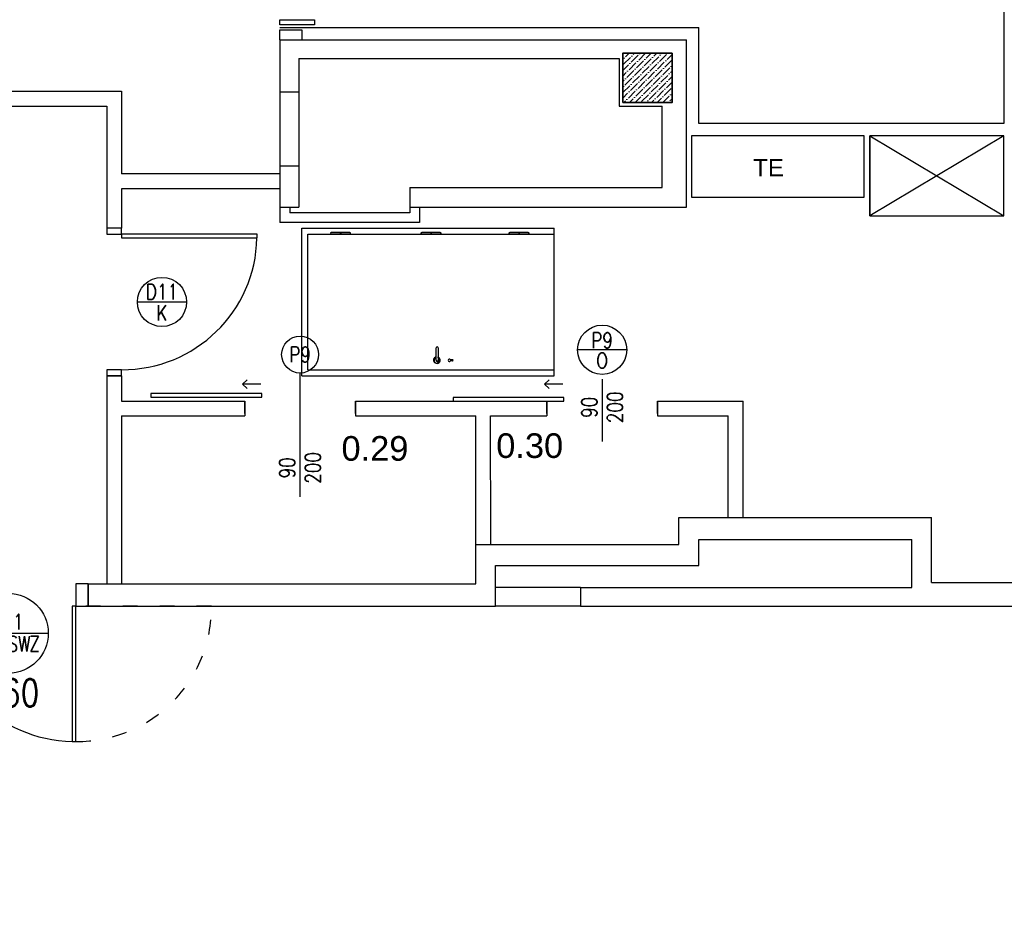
# Model space of a CAD drawing. Header units: millimetres. Extents: x 44889 to 52866, y -11417 to -4315.
# Tile 52 of 74: x 49531 to 49931, y -7603 to -7232. Entities that reach past the tile are written whole.
import ezdxf

# ---------------------------------------------------------------- set-up
doc = ezdxf.new("R2010")
doc.units = ezdxf.units.MM
doc.linetypes.add('Zestawienia drzwi i okien$0$ACAD_ISO03W100', pattern=[30, 12, -18])
doc.layers.get('0').update_dxf_attribs({"color": 9})
for name, color, linetype, lineweight in [('kreskowanie', 9, 'Continuous', 18), ('słupy gr0.7', 9, 'Continuous', 35), ('Zestawienia drzwi i okien$0$^ dymoszczelne', 251, 'Continuous', 25), ('Zestawienia drzwi i okien$0$^ elektryczne', 251, 'Continuous', 25)]:
    doc.layers.add(name, color=color, linetype=linetype, lineweight=lineweight)
for name, color, linetype in [('Podkład', 9, 'Continuous'), ('Zestawienia drzwi i okien$0$+ stolarka przekrój', 251, 'Continuous'), ('Zestawienia drzwi i okien$0$^ opisy p.poż.', 251, 'Continuous')]:
    doc.layers.add(name, color=color, linetype=linetype)
doc.layers.add('Zestawienia drzwi i okien$0$+ stolarka widok', color=251, linetype='Continuous', plot=False)
doc.layers.add('Zestawienia drzwi i okien$0$^ opis stolarki', color=251, linetype='Continuous', lineweight=25, plot=False)
doc.styles.get("Standard").update_dxf_attribs({"font": 'arial.ttf', "height": 15})
doc.styles.add('Zestawienia drzwi i okien$0$anka1', font='romans.shx', dxfattribs={"width": 0.8})

# ---------------------------------------------------------------- blocks, each defined once
blk = doc.blocks.new('słup 2')
at = {"layer": 'kreskowanie'}
h = blk.add_hatch(dxfattribs=at)
h.set_pattern_fill('ANSI36', color=256, style=0)
h.set_pattern_definition([(45, (-1340, -20), (1.683798, 6.173926), [7.9375, -1.5875, 0, -1.5875])])
h.paths.add_polyline_path([(20, -20), (20, 20), (-20, 20), (-20, -20)])
at = {"layer": 'słupy gr0.7'}
blk.add_lwpolyline([(-20, -20), (20, -20), (20, 20), (-20, 20)], close=True, dxfattribs=at)
blk = doc.blocks.new('*U15362')
blk.add_lwpolyline([(54.5, 32.5), (-54.5, 32.5), (-54.5, -32.5), (54.5, -32.5), (54.5, 32.5), (-54.5, -32.5), (-54.5, 32.5), (54.5, -32.5)])
blk = doc.blocks.new('*U15976')
at = {"layer": 'Zestawienia drzwi i okien$0$+ stolarka przekrój'}
for points in [[(-60, -5), (-55, -5), (-55, 7), (-60, 7)], [(55, -5), (60, -5), (60, 7), (55, 7)], [(52, -115), (55, -115), (55, -5), (52, -5)]]:
    blk.add_lwpolyline(points, close=True, dxfattribs=at)
blk.add_arc((54.18, -5.79), 109.18, 179.58636, 268.85557, dxfattribs=at)
at = {"layer": 'Zestawienia drzwi i okien$0$+ stolarka widok'}
for p, q in [((-60, -151.28), (-60, -356.28)), ((-60, -151.28), (60, -151.28)), ((60, -151.28), (60, -356.28)), ((-55, -156.28), (-55, -356.28)), ((-55, -156.28), (55, -156.28)), ((55, -156.28), (55, -356.28)), ((56.6, -182.58), (55, -182.58)), ((56.6, -182.98), (55, -182.98)), ((56.6, -256.08), (55, -256.08)), ((56.6, -256.48), (55, -256.48)), ((-47.87, -273.78), (-47.87, -272.15)), ((-46.87, -273.78), (-46.87, -272.15)), ((56.6, -327.58), (55, -327.58)), ((56.6, -327.98), (55, -327.98)), ((-60, -356.28), (60, -356.28))]:
    blk.add_line(p, q, dxfattribs=at)
for points in [[(55.8, -190.78), (55.8, -190.78, -0.414214), (55, -189.98), (55, -175.58, -0.414214), (55.8, -174.78), (55.8, -174.78, -0.414214), (56.6, -175.58), (56.6, -189.98, -0.414214)], [(55.8, -264.28), (55.8, -264.28, -0.414214), (55, -263.48), (55, -249.08, -0.414214), (55.8, -248.28), (55.8, -248.28, -0.414214), (56.6, -249.08), (56.6, -263.48, -0.414214)], [(55.8, -335.78), (55.8, -335.78, -0.414214), (55, -334.98), (55, -320.58, -0.414214), (55.8, -319.78), (55.8, -319.78, -0.414214), (56.6, -320.58), (56.6, -334.98, -0.414214)]]:
    blk.add_lwpolyline(points, format="xyb", close=True, dxfattribs=at)
for points in [[(-47.37, -260.43), (-37.37, -260.43)], [(-37.37, -262.14), (-47.37, -262.14)]]:
    blk.add_lwpolyline(points, dxfattribs=at)
for centre, radius, start, end in [((-47.37, -261.28), 2.5, 19.95019, 340.04981), ((-47.16, -260.78), 2.5, 19.95019, 340.04981), ((-47.37, -261.28), 0.853, 90, 270), ((-37.37, -261.28), 0.853, 270, 90), ((-47.37, -271.28), 1, 300, 240), ((-47.37, -273.78), 0.5, 180, 0)]:
    blk.add_arc(centre, radius, start, end, dxfattribs=at)
at = {"layer": 'Zestawienia drzwi i okien$0$^ opis stolarki'}
blk.add_line((0, -17.83), (0, -57.83), dxfattribs=at)
blk.add_circle((0, -37.83), 20, dxfattribs=at)
at = {"layer": 'Zestawienia drzwi i okien$0$^ opis stolarki', "ltscale": 0.1, "char_height": 12.5, "attachment_point": 5, "rotation": 270, "style": 'Zestawienia drzwi i okien$0$anka1'}
for s, insert in [('D11', (8.24, -37.83)), ('K', (-8.87, -37.83))]:
    blk.add_mtext(s, dxfattribs=dict(at, insert=insert))
blk = doc.blocks.new('*U15380')
for p, q in [((-17.21, -9.49), (7.96, 15.68)), ((-11.63, 2.83), (-5.35, 9.11)), ((-11.09, -7.2), (5.15, 9.04)), ((-7.68, -13.42), (11.93, 6.2)), ((4.5, -11.79), (13.03, -3.26))]:
    blk.add_line(p, q)
blk = doc.blocks.new('*U15988')
at = {"layer": 'Zestawienia drzwi i okien$0$+ stolarka przekrój', "linetype": 'Zestawienia drzwi i okien$0$ACAD_ISO03W100'}
blk.add_line((165, -5), (55, -5), dxfattribs=at)
at = {"layer": 'Zestawienia drzwi i okien$0$+ stolarka przekrój'}
for points in [[(-65, -5), (-55, -5), (-55, 13), (-65, 13)], [(55, -5), (65, -5), (65, 13), (55, 13)], [(52, -115), (55, -115), (55, -5), (52, -5)]]:
    blk.add_lwpolyline(points, close=True, dxfattribs=at)
blk.add_arc((53.63, -6.33), 108.64, 179.30082, 269.14111, dxfattribs=at)
at = {"layer": 'Zestawienia drzwi i okien$0$+ stolarka przekrój', "linetype": 'Zestawienia drzwi i okien$0$ACAD_ISO03W100'}
blk.add_arc((56.3, -6.3), 108.71, 269.31738, 0.68262, dxfattribs=at)
at = {"layer": 'Zestawienia drzwi i okien$0$+ stolarka widok'}
for p, q in [((-65, -295), (-65, -505)), ((-65, -295), (65, -295)), ((65, -295), (65, -505)), ((-55, -305), (-55, -505)), ((-55, -305), (55, -305)), ((55, -305), (55, -505)), ((56.6, -331.3), (55, -331.3)), ((56.6, -331.7), (55, -331.7)), ((56.6, -404.8), (55, -404.8)), ((56.6, -405.2), (55, -405.2)), ((-47.87, -422.5), (-47.87, -420.87)), ((-46.87, -422.5), (-46.87, -420.87)), ((56.6, -476.3), (55, -476.3)), ((56.6, -476.7), (55, -476.7)), ((-65, -505), (65, -505))]:
    blk.add_line(p, q, dxfattribs=at)
for points in [[(55.8, -339.5), (55.8, -339.5, -0.414214), (55, -338.7), (55, -324.3, -0.414214), (55.8, -323.5), (55.8, -323.5, -0.414214), (56.6, -324.3), (56.6, -338.7, -0.414214)], [(55.8, -413), (55.8, -413, -0.414214), (55, -412.2), (55, -397.8, -0.414214), (55.8, -397), (55.8, -397, -0.414214), (56.6, -397.8), (56.6, -412.2, -0.414214)], [(55.8, -484.5), (55.8, -484.5, -0.414214), (55, -483.7), (55, -469.3, -0.414214), (55.8, -468.5), (55.8, -468.5, -0.414214), (56.6, -469.3), (56.6, -483.7, -0.414214)]]:
    blk.add_lwpolyline(points, format="xyb", close=True, dxfattribs=at)
blk.add_lwpolyline([(-14, -330), (14, -330), (14, -421.64), (-14, -421.64)], close=True, dxfattribs=at)
for points in [[(-47.37, -409.15), (-37.37, -409.15)], [(-37.37, -410.85), (-47.37, -410.85)]]:
    blk.add_lwpolyline(points, dxfattribs=at)
for centre, radius, start, end in [((-47.37, -410), 2.5, 19.95019, 340.04981), ((-47.15, -409.5), 2.5, 19.95019, 340.04981), ((-47.37, -410), 0.853, 90, 270), ((-37.37, -410), 0.853, 270, 90), ((-47.37, -420), 1, 300, 240), ((-47.37, -422.5), 0.5, 180, 0)]:
    blk.add_arc(centre, radius, start, end, dxfattribs=at)
at = {"layer": 'Zestawienia drzwi i okien$0$^ dymoszczelne', "ltscale": 0.1}
blk.add_line((-32.5, -27.1), (32.5, -27.1), dxfattribs=at)
blk.add_circle((0, -27.1), 32.5, dxfattribs=at)
at = {"layer": 'Zestawienia drzwi i okien$0$+ stolarka widok', "xscale": 0.9000000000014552, "yscale": 0.9000000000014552, "zscale": 0.9000000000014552}
blk.add_blockref('*U15380', (2.23, -407.05), dxfattribs=at)
at = {"layer": 'Zestawienia drzwi i okien$0$^ dymoszczelne', "ltscale": 0.1, "insert": (-25.03, -35.61), "char_height": 12.5, "attachment_point": 5, "style": 'Zestawienia drzwi i okien$0$anka1'}
blk.add_mtext('D', dxfattribs=at)
at = {"layer": 'Zestawienia drzwi i okien$0$^ elektryczne', "ltscale": 0.1, "insert": (10.13, -35.67), "char_height": 12.5, "attachment_point": 5, "style": 'Zestawienia drzwi i okien$0$anka1'}
blk.add_mtext('R  Z', dxfattribs=at)
at = {"layer": 'Zestawienia drzwi i okien$0$^ opis stolarki', "ltscale": 0.1, "char_height": 12.5, "attachment_point": 5, "style": 'Zestawienia drzwi i okien$0$anka1'}
for s, insert in [('F11', (0, -17.83)), ('G SW', (0.87, -35.65))]:
    blk.add_mtext(s, dxfattribs=dict(at, insert=insert))
at = {"layer": 'Zestawienia drzwi i okien$0$^ opisy p.poż.', "ltscale": 0.1, "insert": (0, -75.52), "char_height": 22, "attachment_point": 5, "style": 'Zestawienia drzwi i okien$0$anka1'}
blk.add_mtext('EI60', dxfattribs=at)

msp = doc.modelspace()

# ---------------------------------------------------------------- linework, layer by layer
at = {"layer": 'Podkład'}
for p, q in [((49930.76, -6917.14), (49930.76, -7274.61)), ((49636.83, -7235.61), (49806.83, -7235.61)), ((49645.7, -7237.11), (49645.7, -7240.61)), ((49806.83, -7274.61), (49806.83, -7235.61)), ((49636.83, -7240.61), (49801.83, -7240.61)), ((49636.83, -7240.61), (49636.83, -7261.78)), ((49801.83, -7308.63), (49801.83, -7240.61)), ((49644.51, -7248.27), (49774.52, -7248.27)), ((49644.51, -7248.27), (49644.51, -7261.78)), ((49774.52, -7248.27), (49774.52, -7267.63)), ((49437.77, -7261.56), (49572.51, -7261.56)), ((49572.51, -7261.56), (49572.51, -7295.13)), ((49636.83, -7261.78), (49644.51, -7261.78)), ((49636.83, -7261.78), (49636.83, -7291.78)), ((49644.51, -7261.78), (49644.51, -7291.78)), ((49437.77, -7267.56), (49566.51, -7267.56)), ((49566.51, -7267.56), (49566.51, -7317.13)), ((49774.52, -7267.63), (49792.02, -7267.63)), ((49792.02, -7300.63), (49792.02, -7267.63)), ((49930.76, -7274.61), (49806.83, -7274.61)), ((49636.83, -7295.13), (49572.51, -7295.13)), ((49636.83, -7291.78), (49636.83, -7308.63)), ((49636.83, -7291.78), (49644.51, -7291.78)), ((49644.51, -7291.78), (49644.51, -7308.63)), ((49572.51, -7301.13), (49572.51, -7317.13)), ((49636.83, -7301.13), (49572.51, -7301.13)), ((49689.51, -7300.63), (49792.02, -7300.63)), ((49689.51, -7300.63), (49689.51, -7308.63)), ((49636.83, -7308.63), (49644.51, -7308.63)), ((49636.83, -7308.63), (49636.83, -7314.91)), ((49640.83, -7308.63), (49640.83, -7310.91)), ((49689.51, -7310.91), (49640.83, -7310.91)), ((49689.51, -7308.63), (49801.83, -7308.63)), ((49689.51, -7308.63), (49689.51, -7310.91)), ((49693.51, -7308.63), (49693.51, -7314.91)), ((49693.51, -7314.91), (49636.83, -7314.91)), ((49572.51, -7317.13), (49566.51, -7317.13)), ((49566.51, -7317.13), (49566.51, -7317.13)), ((49777.63, -7366.54), (49757.63, -7366.54)), ((49566.51, -7377.13), (49566.51, -7461.61)), ((49572.51, -7377.13), (49566.51, -7377.13)), ((49572.51, -7377.13), (49572.51, -7387.41)), ((49572.51, -7387.41), (49622.51, -7387.41)), ((49622.51, -7387.41), (49622.51, -7393.41)), ((49622.51, -7387.41), (49622.51, -7387.41)), ((49622.51, -7387.41), (49622.51, -7392.41)), ((49622.51, -7392.41), (49622.51, -7387.41)), ((49622.51, -7387.41), (49622.51, -7392.41)), ((49622.51, -7392.41), (49622.51, -7387.41)), ((49622.51, -7387.41), (49622.51, -7387.41)), ((49667.51, -7387.41), (49745.13, -7387.41)), ((49667.51, -7387.41), (49667.51, -7393.41)), ((49667.51, -7387.41), (49667.51, -7387.41)), ((49667.51, -7387.41), (49667.51, -7392.41)), ((49667.51, -7392.41), (49667.51, -7387.41)), ((49667.51, -7387.41), (49667.51, -7392.41)), ((49667.51, -7392.41), (49667.51, -7387.41)), ((49667.51, -7387.41), (49667.51, -7387.41)), ((49745.13, -7387.41), (49745.13, -7393.41)), ((49745.13, -7387.41), (49745.13, -7387.41)), ((49745.13, -7387.41), (49745.13, -7392.41)), ((49745.13, -7392.41), (49745.13, -7387.41)), ((49745.13, -7387.41), (49745.13, -7392.41)), ((49745.13, -7392.41), (49745.13, -7387.41)), ((49745.13, -7387.41), (49745.13, -7387.41)), ((49790.13, -7387.41), (49824.83, -7387.41)), ((49790.13, -7387.41), (49790.13, -7393.41)), ((49790.13, -7387.41), (49790.13, -7387.41)), ((49790.13, -7387.41), (49790.13, -7392.41)), ((49790.13, -7392.41), (49790.13, -7387.41)), ((49790.13, -7387.41), (49790.13, -7392.41)), ((49790.13, -7392.41), (49790.13, -7387.41)), ((49790.13, -7387.41), (49790.13, -7387.41)), ((49824.83, -7434.61), (49824.83, -7387.41)), ((49572.51, -7393.41), (49622.51, -7393.41)), ((49572.51, -7393.41), (49572.51, -7461.61)), ((49622.51, -7392.41), (49622.51, -7392.41)), ((49622.51, -7392.41), (49622.51, -7392.41)), ((49622.51, -7392.41), (49622.51, -7392.41)), ((49667.51, -7392.41), (49667.51, -7392.41)), ((49667.51, -7393.41), (49716.33, -7393.41)), ((49716.33, -7445.61), (49716.33, -7393.41)), ((49722.34, -7393.41), (49745.13, -7393.41)), ((49722.39, -7445.61), (49722.34, -7393.41)), ((49745.13, -7392.41), (49745.13, -7392.41)), ((49745.13, -7392.41), (49745.13, -7392.41)), ((49745.13, -7392.41), (49745.13, -7392.41)), ((49790.13, -7392.41), (49790.13, -7392.41)), ((49790.13, -7393.41), (49818.83, -7393.41)), ((49818.83, -7434.61), (49818.83, -7393.41)), ((49798.83, -7445.61), (49798.83, -7434.61)), ((49798.83, -7434.61), (49901.33, -7434.61)), ((49901.33, -7461.11), (49901.33, -7434.61)), ((49716.33, -7461.61), (49716.33, -7445.61)), ((49716.33, -7445.61), (49798.83, -7445.61)), ((49806.83, -7454.13), (49806.83, -7443.63)), ((49806.83, -7443.63), (49893.33, -7443.63)), ((49893.33, -7463.13), (49893.33, -7443.63)), ((49724.33, -7470.61), (49724.33, -7454.13)), ((49724.33, -7454.13), (49806.83, -7454.13)), ((49559.01, -7461.61), (49655.58, -7461.61)), ((49559.01, -7461.61), (49559.01, -7470.61)), ((49655.58, -7461.61), (49716.33, -7461.61)), ((49758.8, -7463.13), (49724.33, -7463.13)), ((49758.8, -7463.13), (49826.6, -7463.13)), ((49758.8, -7463.13), (49893.33, -7463.13)), ((49758.8, -7463.13), (49758.8, -7470.61)), ((49793.04, -7463.13), (49793.04, -7463.23)), ((49832.6, -7463.13), (49870.1, -7463.13)), ((49901.33, -7461.11), (49988.33, -7461.11)), ((49559.01, -7470.61), (49655.58, -7470.61)), ((49655.58, -7470.61), (49724.33, -7470.61)), ((49758.8, -7470.61), (49724.33, -7470.61)), ((49758.8, -7470.61), (50032.06, -7470.61))]:
    msp.add_line(p, q, dxfattribs=at)
at = {"layer": 'Podkład', "ltscale": 0.1}
for p, q in [((49645.01, -7426.3), (49645.01, -7376)), ((49767.63, -7378.5), (49767.63, -7403.83))]:
    msp.add_line(p, q, dxfattribs=at)
at = {"layer": 'Podkład'}
for points in [[(49636.82, -7234.56), (49636.82, -7232.56), (49650.83, -7232.56), (49650.83, -7234.56)], [(49874.05, -7279.61), (49803.86, -7279.61), (49803.86, -7304.61), (49874.05, -7304.61)], [(49584.47, -7384.32), (49584.47, -7385.82), (49629.47, -7385.82), (49629.47, -7384.32)], [(49707.09, -7385.91), (49707.09, -7387.41), (49752.09, -7387.41), (49752.09, -7385.91)]]:
    msp.add_lwpolyline(points, close=True, dxfattribs=at)
for points in [[(49636.83, -7240.61), (49636.83, -7236.56), (49645.7, -7236.56), (49645.7, -7240.61)], [(49629.1, -7380.5), (49621.6, -7380.5), (49623.46, -7378.73)], [(49751.72, -7380.5), (49744.22, -7380.5), (49746.08, -7378.73)], [(49629.1, -7380.5), (49621.6, -7380.5), (49623.46, -7382.26)], [(49751.72, -7380.5), (49744.22, -7380.5), (49746.08, -7382.26)]]:
    msp.add_lwpolyline(points, dxfattribs=at)
for centre, radius in [((49767.63, -7366.54), 10), ((49645.01, -7368.5), 7.5)]:
    msp.add_circle(centre, radius, dxfattribs=at)

# ---------------------------------------------------------------- block references
at = {"layer": 'Podkład', "xscale": 0.5, "yscale": 0.5, "zscale": 0.5}
for name, p in [('słup 2', (49786.02, -7256.13)), ('*U15362', (49903.5, -7295.86)), ('*U15988', (49526.51, -7468.11))]:
    msp.add_blockref(name, p, dxfattribs=at)
at = {"layer": 'Podkład', "xscale": 0.5, "yscale": 0.5, "zscale": 0.5, "rotation": 90}
msp.add_blockref('*U15976', (49570.01, -7347.13), dxfattribs=at)

# ---------------------------------------------------------------- texts
at = {"layer": 'Podkład', "attachment_point": 5}
for s, insert, char_height in [('TE', (49835.21, -7292.63), 7), ('0.30', (49738.22, -7405.55), 10), ('0.29', (49675.4, -7406.67), 10)]:
    msp.add_mtext(s, dxfattribs=dict(at, insert=insert, char_height=char_height))
at = {"layer": 'Podkład', "ltscale": 0.1, "char_height": 6.25, "attachment_point": 5, "style": 'Zestawienia drzwi i okien$0$anka1'}
for s, insert in [('P9', (49767.63, -7362.71)), ('P9', (49645.01, -7368.5)), ('O', (49767.63, -7370.91))]:
    msp.add_mtext(s, dxfattribs=dict(at, insert=insert))
at = {"layer": 'Podkład', "ltscale": 0.1, "char_height": 6.25, "attachment_point": 5, "rotation": 90, "style": 'Zestawienia drzwi i okien$0$anka1'}
for insert in [(49767.63, -7389.91), (49645.01, -7414.51)]:
    msp.add_mtext('90\\P200', dxfattribs=dict(at, insert=insert))

doc.saveas('drawing.dxf')
